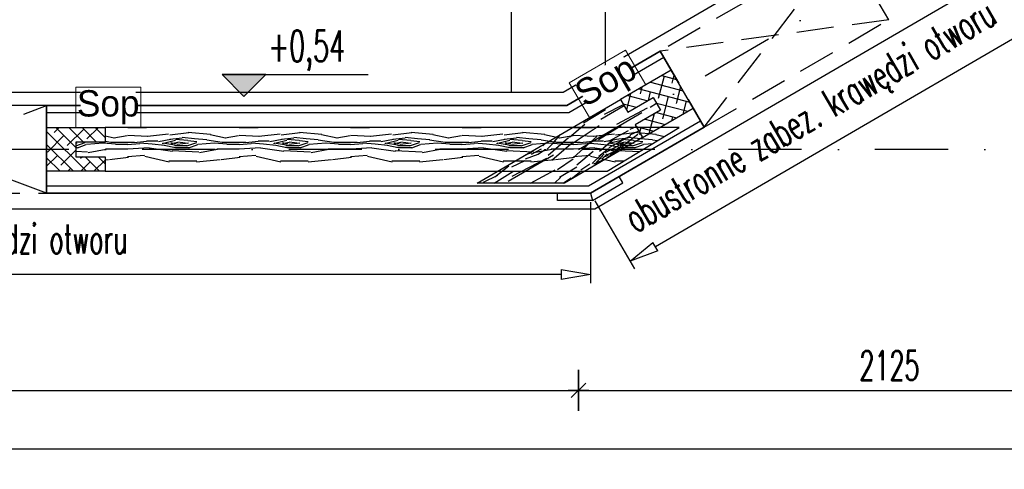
# Model space of a CAD drawing. Header units: centimetres. Extents: x 152786 to 159501, y -6718 to 1403.
# Tile 29 of 89: x 153851 to 154188, y -4642 to -4488. Entities that reach past the tile are written whole.
import ezdxf

# ---------------------------------------------------------------- set-up
doc = ezdxf.new("R2010")
doc.units = ezdxf.units.CM
doc.header["$LTSCALE"] = 0.1
doc.linetypes.add('DASHDOT', pattern=[1, 0.5, -0.25, 0, -0.25])
doc.linetypes.add('DASHEDX2', pattern=[38.1, 25.4, -12.7])
doc.layers.get('0').update_dxf_attribs({"color": 45})
doc.layers.add('A_opisy więźby', color=51, linetype='Continuous', lineweight=13)
for name, color, linetype in [('A_wymiary_zewn', 4, 'Continuous'), ('hatch_R&F', 4, 'Continuous'), ('opisy_prętów_R&F', 2, 'Continuous'), ('osie_R&F', 6, 'DASHDOT'), ('otwory_R&F', 8, 'DASHEDX2'), ('ozn_graficzne_R&F', 5, 'Continuous'), ('widoki_R&F', 4, 'Continuous'), ('wymiary_R&F', 3, 'Continuous'), ('ściany_murowane_R&F', 13, 'Continuous')]:
    doc.layers.add(name, color=color, linetype=linetype)
doc.styles.add('arial', font='arial.ttf')
doc.styles.add('simplex 0.6', font='simplex.shx', dxfattribs={"width": 0.6})
doc.styles.add('TECH', font='FL Pismo Techniczne.ttf')
doc.dimstyles.new('1_100 ławy', dxfattribs={"dimtxt": 30, "dimasz": 18, "dimexe": 3, "dimexo": 3, "dimgap": -7, "dimtad": 1, "dimdec": 1, "dimrnd": 0.5, "dimzin": 9, "dimdsep": 46, "dimtxsty": 'arial', "dimblk": 'CLOSEDBLANK', "dimcen": 0.09, "dimadec": 0, "dimazin": 0, "dimtfac": 1, "dimtdec": 1, "dimtofl": 0, "dimtmove": 0, "dimatfit": 3, "dimldrblk": 'CLOSEDBLANK', "dimfxl": 1, "dimtvp": 1, "dimtolj": 1, "dimtzin": 0, "dimarcsym": 0})
doc.dimstyles.new('1_50 [mm] żelbet', dxfattribs={"dimtxt": 10, "dimasz": 0.5, "dimexe": 0.18, "dimexo": 0.0625, "dimgap": 3.5, "dimtad": 1, "dimlfac": 10, "dimrnd": 5, "dimdsep": 46, "dimtxsty": 'simplex 0.6', "dimblk1": 'KR', "dimblk2": 'KR', "dimsah": 1, "dimcen": 0.09, "dimse1": 1, "dimse2": 1, "dimclrd": 8, "dimadec": 0, "dimazin": 0, "dimtfac": 1, "dimtofl": 0, "dimtmove": 0, "dimatfit": 3, "dimfxl": 1, "dimtvp": 1, "dimtfill": 1, "dimtfillclr": 256, "dimtolj": 1, "dimtzin": 0, "dimarcsym": 0})

# ---------------------------------------------------------------- blocks, each defined once
blk = doc.blocks.new('znacznik_wys')
at = {"layer": 'widoki_R&F'}
h = blk.add_hatch(color=7, dxfattribs=at)
h.dxf.hatch_style = 1
h.paths.add_polyline_path([(153384.94, -4192.93), (153392.44, -4185.43), (153399.94, -4192.93)])
at = {"layer": 'widoki_R&F', "color": 7}
blk.add_lwpolyline([(153384.94, -4192.93), (153392.44, -4185.43), (153399.94, -4192.93)], close=True, dxfattribs=at)
blk.add_lwpolyline([(153384.94, -4192.93), (153434.94, -4192.93)], dxfattribs=at)
blk = doc.blocks.new('KR')
for p, q in [((0, -14), (0, 14)), ((-7, 0), (7, 0)), ((-4.95, -4.95), (4.95, 4.95))]:
    blk.add_line(p, q)
blk = doc.blocks.new('*D385')
at = {"layer": 'Defpoints', "color": 0, "transparency": 16777216}
for p in [(153128.51, -4532.71), (154042.38, -4532.71), (154042.38, -4615.12)]:
    blk.add_point(p, dxfattribs=at)
at = {"layer": 'wymiary_R&F', "color": 8, "lineweight": -2, "transparency": 16777216}
blk.add_line((153129.01, -4615.12), (154041.88, -4615.12), dxfattribs=at)
at = {"layer": 'wymiary_R&F', "color": 8, "linetype": 'ByBlock', "lineweight": -2, "transparency": 16777216, "xscale": 0.5, "yscale": 0.5, "zscale": 0.5, "rotation": 180}
blk.add_blockref('KR', (153128.51, -4615.12), dxfattribs=at)
at = {"layer": 'wymiary_R&F', "color": 8, "linetype": 'ByBlock', "lineweight": -2, "transparency": 16777216, "xscale": 0.5, "yscale": 0.5, "zscale": 0.5}
blk.add_blockref('KR', (154042.38, -4615.12), dxfattribs=at)
at = {"layer": 'wymiary_R&F', "color": 0, "transparency": 16777216, "insert": (153585.45, -4606.62), "char_height": 10, "attachment_point": 5, "style": 'simplex 0.6', "bg_fill": 3, "box_fill_scale": 1.1, "bg_fill_color": 256, "bg_fill_true_color": 13158600, "bg_fill_transparency": 0}
blk.add_mtext('\\A1;9140', dxfattribs=at)
blk = doc.blocks.new('*D386')
at = {"layer": 'Defpoints', "color": 0, "transparency": 16777216}
for p in [(154042.38, -4532.71), (154254.91, -4532.71), (154254.91, -4615.12)]:
    blk.add_point(p, dxfattribs=at)
at = {"layer": 'wymiary_R&F', "color": 8, "lineweight": -2, "transparency": 16777216}
blk.add_line((154042.88, -4615.12), (154254.41, -4615.12), dxfattribs=at)
at = {"layer": 'wymiary_R&F', "color": 8, "linetype": 'ByBlock', "lineweight": -2, "transparency": 16777216, "xscale": 0.5, "yscale": 0.5, "zscale": 0.5, "rotation": 180}
blk.add_blockref('KR', (154042.38, -4615.12), dxfattribs=at)
at = {"layer": 'wymiary_R&F', "color": 8, "linetype": 'ByBlock', "lineweight": -2, "transparency": 16777216, "xscale": 0.5, "yscale": 0.5, "zscale": 0.5}
blk.add_blockref('KR', (154254.91, -4615.12), dxfattribs=at)
at = {"layer": 'wymiary_R&F', "color": 0, "transparency": 16777216, "insert": (154148.65, -4606.62), "char_height": 10, "attachment_point": 5, "style": 'simplex 0.6', "bg_fill": 3, "box_fill_scale": 1.1, "bg_fill_color": 256, "bg_fill_true_color": 13158600, "bg_fill_transparency": 0}
blk.add_mtext('\\A1;2125', dxfattribs=at)
blk = doc.blocks.new('*D387')
at = {"layer": 'Defpoints', "color": 0, "transparency": 16777216}
for p in [(153128.51, -4532.71), (154254.91, -4532.71), (154254.91, -4635.12)]:
    blk.add_point(p, dxfattribs=at)
at = {"layer": 'wymiary_R&F', "color": 8, "lineweight": -2, "transparency": 16777216}
blk.add_line((153129.01, -4635.12), (154254.41, -4635.12), dxfattribs=at)
at = {"layer": 'wymiary_R&F', "color": 8, "linetype": 'ByBlock', "lineweight": -2, "transparency": 16777216, "xscale": 0.5, "yscale": 0.5, "zscale": 0.5, "rotation": 180}
blk.add_blockref('KR', (153128.51, -4635.12), dxfattribs=at)
at = {"layer": 'wymiary_R&F', "color": 8, "linetype": 'ByBlock', "lineweight": -2, "transparency": 16777216, "xscale": 0.5, "yscale": 0.5, "zscale": 0.5}
blk.add_blockref('KR', (154254.91, -4635.12), dxfattribs=at)
at = {"layer": 'wymiary_R&F', "color": 0, "transparency": 16777216, "insert": (153691.71, -4626.62), "char_height": 10, "attachment_point": 5, "style": 'simplex 0.6', "bg_fill": 3, "box_fill_scale": 1.1, "bg_fill_color": 256, "bg_fill_true_color": 13158600, "bg_fill_transparency": 0}
blk.add_mtext('\\A1;11265', dxfattribs=at)
blk = doc.blocks.new('osie_konstr_nadziemne')
at = {"layer": 'osie_R&F', "ltscale": 500}
for points in [[(158042.38, -4532.71), (158256.51, -4408.08)], [(158369.1, -4532.71), (157012.51, -4532.71)]]:
    blk.add_lwpolyline(points, dxfattribs=at)
blk = doc.blocks.new('_ClosedBlank')
at = {"color": 0, "linetype": 'ByBlock', "lineweight": -2}
for p, q in [((-1, 0.167), (0, 0)), ((-1, 0.167), (-1, -0.167)), ((0, 0), (-1, -0.167))]:
    blk.add_line(p, q, dxfattribs=at)
blk = doc.blocks.new('*D442')
at = {"layer": 'Defpoints', "color": 0, "transparency": 16777216}
for p in [(153113.53, -4547.7), (154046.45, -4547.7), (153113.53, -4575.5)]:
    blk.add_point(p, dxfattribs=at)
at = {"layer": 'wymiary_R&F', "color": 0, "lineweight": -2, "transparency": 16777216}
for p, q in [((153113.53, -4550.7), (153113.53, -4578.5)), ((154046.45, -4550.7), (154046.45, -4578.5)), ((153656.67, -4562.25), (153618.03, -4562.25)), ((153618.03, -4562.25), (153618.03, -4588.75)), ((153656.67, -4588.75), (153656.67, -4562.25)), ((153123.53, -4575.5), (153618.03, -4575.5)), ((154036.45, -4575.5), (153656.67, -4575.5)), ((153618.03, -4588.75), (153656.67, -4588.75))]:
    blk.add_line(p, q, dxfattribs=at)
at = {"layer": 'wymiary_R&F', "color": 0, "linetype": 'ByBlock', "lineweight": -2, "transparency": 16777216, "xscale": 10, "yscale": 10, "zscale": 10, "rotation": 180}
blk.add_blockref('_ClosedBlank', (153113.53, -4575.5), dxfattribs=at)
at = {"layer": 'wymiary_R&F', "color": 0, "linetype": 'ByBlock', "lineweight": -2, "transparency": 16777216, "xscale": 10, "yscale": 10, "zscale": 10}
blk.add_blockref('_ClosedBlank', (154046.45, -4575.5), dxfattribs=at)
at = {"layer": 'wymiary_R&F', "transparency": 16777216, "insert": (153637.35, -4575.5), "char_height": 12.5, "attachment_point": 5, "style": 'simplex 0.6', "bg_fill": 3, "box_fill_scale": 1.1, "bg_fill_color": 256, "bg_fill_true_color": 13158600, "bg_fill_transparency": 0}
blk.add_mtext('\\A1;{\\C2;Sc-1}', dxfattribs=at)
blk = doc.blocks.new('*D445')
at = {"layer": 'Defpoints', "color": 0, "transparency": 16777216}
for p in [(154292.69, -4435.55), (154292.69, -4435.55), (154046.45, -4547.7)]:
    blk.add_point(p, dxfattribs=at)
at = {"layer": 'wymiary_R&F', "color": 0, "lineweight": -2, "transparency": 16777216}
for p, q in [((154068.65, -4565.95), (154292.69, -4435.55)), ((154294.2, -4438.14), (154294.2, -4438.14)), ((154047.96, -4550.29), (154061.51, -4573.57))]:
    blk.add_line(p, q, dxfattribs=at)
at = {"layer": 'wymiary_R&F', "color": 0, "linetype": 'ByBlock', "lineweight": -2, "transparency": 16777216, "xscale": 10, "yscale": 10, "zscale": 10, "rotation": 210.2009431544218}
blk.add_blockref('_ClosedBlank', (154060, -4570.98), dxfattribs=at)
blk = doc.blocks.new('_None')

msp = doc.modelspace()

# ---------------------------------------------------------------- hatches: boundary and pattern name
at = {"layer": 'hatch_R&F'}
h = msp.add_hatch(dxfattribs=at)
h.set_pattern_fill('ANSI38', color=256, angle=120.200753)
h.set_pattern_definition([(165.200753, (21934.9105, -74801.7914), (-0.810999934, -3.06967492), []), (255.200753, (21934.9105, -74801.7914), (1.44767505, -6.95034977), [7.9375, -4.7625])])
h.paths.add_polyline_path([(154074.0307, -4505.6161), (154056.7453, -4515.6767), (154059.2605, -4519.9981), (154067.9032, -4514.9678), (154070.4183, -4519.2891), (154061.7756, -4524.3194), (154064.2908, -4528.6408), (154081.5762, -4518.5801), (154079.061, -4514.2588), (154076.5459, -4509.9375)])
h = msp.add_hatch(dxfattribs=at)
h.set_pattern_fill('WOOD8', color=256, scale=1.5, angle=33.864173)
h.set_pattern_definition([(23.5593727, (4125.6852, 4654.562), (211.0507299, 95.74529371), [4.259694, -421.711222]), (33.864173, (4129.59, 4656.265), (10.406439, 52.86706), [4.191, -33.909]), (52.299073, (4133.07, 4658.6), (42.0432374, 74.097329), [3.6144705, -116.868283]), (206.7391727, (4135.2803, 4661.4597), (242.68753338, 116.97548408), [3.071736, -304.1002935]), (208.6697727, (4132.537, 4660.0776), (337.59772609, 180.666517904), [4.208298, -416.619957]), (227.900373, (4128.845, 4658.059), (-73.67999756, -95.32762974), [4.712703, -152.377597]), (43.3264727, (4128.216, 4656.2604), (136.95350214, 137.788259), [2.3175465, -229.4357235]), (27.5239727, (4129.902, 4657.8505), (-274.32432173, -138.20566867), [3.450108, -341.560061]), (219.5747727, (4132.9616, 4659.445), (-263.50039002, -222.70957098), [3.8290125, -379.071264]), (202.5542727, (4130.01, 4657.0055), (147.7772827, 53.28458276), [1.942719, -192.329905]), (28.6697727, (4123.05, 4652.335), (-337.59772609, -180.666517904), [4.208298, -416.619957]), (22.5542727, (4126.7425, 4654.354), (-147.7772827, -53.28458276), [3.885438, -190.387186]), (33.864173, (4130.33, 4655.844), (10.406439, 52.86706), [4.572, -33.528]), (54.4201727, (4134.127, 4658.3917), (115.72327161, 169.42496218), [3.255264, -322.271288]), (37.6782727, (4136.0212, 4661.0393), (421.684033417, 328.861272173), [5.727687, -567.04089]), (28.6697727, (4140.5544, 4664.5402), (-337.59772609, -180.666517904), [4.208298, -416.619957]), (33.864173, (4144.247, 4666.56), (10.406439, 52.86706), [4.191, -33.909]), (39.0585727, (4116.09, 4647.664), (295.137309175, 243.939714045), [4.208298, -416.619957]), (28.6697727, (4119.3578, 4650.316), (-337.59772609, -180.666517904), [4.208298, -416.619957]), (33.864173, (4115.665, 4648.297), (10.406439, 52.86706), [2.286, -35.814]), (39.0585727, (4117.5637, 4649.5707), (295.137309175, 243.939714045), [4.208298, -416.619957]), (33.864173, (4120.83, 4652.222), (10.406439, 52.86706), [3.81, -34.29]), (44.1689727, (4123.995, 4654.3454), (-168.59032678, -159.01846929), [4.259694, -421.711222]), (39.0585727, (4127.0505, 4657.3135), (295.137309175, 243.939714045), [4.208298, -416.619957]), (28.6697727, (4130.3183, 4659.9652), (-337.59772609, -180.666517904), [4.208298, -416.619957]), (28.6697727, (4134.0106, 4661.9842), (-337.59772609, -180.666517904), [4.208298, -416.619957]), (25.7340727, (4137.703, 4664.003), (-211.0507869, -95.74512751), [5.3881395, -264.019513]), (33.864173, (4142.557, 4666.343), (10.406439, 52.86706), [5.715, -32.385]), (21.3353727, (4154.0294, 4646.5114), (179.41405966, 74.51482042), [3.5126295, -347.751997]), (28.1535727, (4157.3013, 4647.7894), (-305.96106685, -159.43598753), [3.8290125, -379.071264]), (41.9942727, (4154.0294, 4646.5114), (168.59019458, 159.01858502), [2.6940885, -266.713602]), (43.3264727, (4156.032, 4648.314), (136.95350214, 137.788259), [4.6350555, -227.118177]), (33.864173, (4127.767, 4630.264), (10.406439, 52.86706), [4.572, -33.528]), (24.4018727, (4131.563, 4632.8116), (-179.41404427, -74.51487628), [2.3175465, -229.4357235]), (235.6655727, (4133.674, 4633.769), (73.679949, 95.3276827), [2.0517615, -203.123025]), (226.8587727, (4132.5164, 4632.0748), (242.270202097, 254.34623089), [5.083188, -503.234211]), (26.7391727, (4157.5095, 4648.8467), (-242.68753338, -116.97548408), [3.071736, -304.1002935]), (40.9891727, (4157.5095, 4648.8467), (200.22698595, 180.2488747), [3.071736, -304.1002935]), (33.864173, (4128.19, 4629.63), (10.406439, 52.86706), [3.048, -35.052]), (227.900373, (4130.722, 4631.33), (-73.67999756, -95.32762974), [3.1418025, -153.948536]), (30.4976727, (4134.5145, 4635.251), (-527.418516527, -308.047852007), [6.488202, -642.331443]), (31.5735727, (4140.1051, 4638.5438), (-780.512215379, -477.890831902), [9.53262, -943.729075]), (37.0439727, (4148.2266, 4643.535), (516.594639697, 392.551749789), [6.8685915, -679.98895]), (43.3264727, (4153.709, 4647.673), (136.95350214, 137.788259), [6.952602, -224.800668]), (44.1689727, (4129.6775, 4627.4166), (-168.59032678, -159.01846929), [4.259694, -421.711222]), (49.8095727, (4132.733, 4630.3847), (-105.31669456, -116.55799022), [5.5474365, -271.824755]), (33.864173, (4136.313, 4634.622), (10.406439, 52.86706), [4.953, -33.147]), (25.7340727, (4140.4256, 4637.3824), (-211.0507869, -95.74512751), [5.3881395, -264.019513]), (37.4404727, (4145.2794, 4639.7219), (453.321152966, 350.091122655), [6.1078875, -604.681557]), (25.1179727, (4150.129, 4643.435), (242.687626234, 116.975275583), [5.0112555, -496.115988]), (19.827973, (4154.666, 4645.562), (-116.1405347, -32.0542544), [4.712703, -152.377597]), (33.864173, (4159.1, 4647.16), (10.406439, 52.86706), [2.667, -35.433]), (208.6697727, (4134.5145, 4635.251), (337.59772609, 180.666517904), [8.416557, -412.411697]), (29.1005727, (4126.2806, 4632.4785), (-369.23440719, -201.89695067), [9.1756995, -449.60907]), (33.864173, (4134.298, 4636.94), (10.406439, 52.86706), [8.763, -29.337]), (37.9497727, (4141.5745, 4641.824), (390.047522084, 307.630663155), [10.695165, -524.0637855]), (33.864173, (4150.01, 4648.4), (10.406439, 52.86706), [9.525, -28.575]), (40.9891727, (4130.739, 4625.835), (200.22698595, 180.2488747), [9.2151705, -297.956859]), (40.2043727, (4137.695, 4631.879), (231.86363405, 201.47926828), [6.9002145, -338.109954]), (31.3745727, (4142.965, 4636.3334), (-717.23916552, -435.429497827), [8.771268, -868.356607]), (27.3443727, (4150.4537, 4640.9), (-886.246405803, -457.0778264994), [13.4217915, -1328.758531]), (36.8769727, (4116.9393, 4646.3987), (548.231096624, 413.78246365), [7.24902, -717.6529335]), (25.7340727, (4122.738, 4650.749), (-211.0507869, -95.74512751), [8.0822295, -261.325462]), (31.4782727, (4130.0186, 4654.2581), (-748.875202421, -456.660941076), [9.1519245, -906.04147]), (44.4838727, (4137.8237, 4659.037), (-305.54340342, -296.807132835), [6.2022225, -614.020819]), (33.864173, (4142.25, 4663.383), (10.406439, 52.86706), [7.62, -30.48]), (30.6843727, (4114.3917, 4650.195), (-559.05487969, -329.2788173), [6.8685915, -679.98895]), (39.8731727, (4120.2986, 4653.7002), (-295.137193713, -243.939824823), [7.279005, -720.620466]), (40.5739727, (4125.885, 4658.3667), (-263.500598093, -222.709369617), [6.5216535, -645.645267]), (28.1535727, (4130.8386, 4662.6086), (-305.96106685, -159.43598753), [7.6580235, -375.242252]), (21.7693727, (4137.5906, 4666.222), (-327.191465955, -127.799049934), [5.4550815, -540.053898]), (43.3264727, (4142.6566, 4668.245), (136.95350214, 137.788259), [4.6350555, -227.118177]), (37.6782727, (4118.4254, 4644.184), (421.684033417, 328.861272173), [5.727687, -567.04089]), (21.0598727, (4122.9586, 4647.685), (-474.968765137, -181.083503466), [8.595741, -850.979426]), (33.864173, (4130.98, 4650.774), (10.406439, 52.86706), [9.525, -28.575]), (39.3044727, (4138.8894, 4656.0814), (-326.774087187, -265.169959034), [8.037195, -795.683181]), (40.5739727, (4145.1085, 4661.1725), (-263.500598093, -222.709369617), [6.5216535, -645.645267]), (33.864173, (4112.906, 4652.41), (10.406439, 52.86706), [6.477, -31.623]), (41.9942727, (4118.284, 4656.019), (168.59019458, 159.01858502), [10.776318, -258.6313725]), (31.4782727, (4126.2929, 4663.2288), (-748.875202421, -456.660941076), [9.1519245, -906.04147]), (28.3366727, (4134.098, 4668.0077), (706.832107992, 382.563513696), [11.8661685, -1174.7515875]), (40.7069727, (4132.2251, 4623.6202), (-495.363934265, -424.189012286), [9.593352, -949.74015]), (33.864173, (4139.497, 4629.877), (10.406439, 52.86706), [10.668, -27.432]), (30.21197267, (4148.3557, 4635.8214), (-1023.1996202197, -594.866538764), [17.943423, -1776.400727]), (33.864173, (4124.795, 4634.693), (10.406439, 52.86706), [9.144, -28.956]), (38.6277727, (4132.3873, 4639.7884), (326.774146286, 265.169914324), [9.1756995, -449.60907]), (32.0165727, (4139.5555, 4645.5164), (-970.332694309, -605.27274543), [11.8171335, -1169.897228]), (31.1378727, (4149.5752, 4651.7814), (-653.965227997, -392.9695862), [8.0100675, -792.99656]), (28.6697727, (4121.3977, 4639.755), (-337.59772609, -180.666517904), [8.416557, -412.411697]), (33.864173, (4128.782, 4643.793), (10.406439, 52.86706), [12.192, -25.908]), (35.7733727, (4138.9061, 4650.5866), (896.234885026, 647.316491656), [11.436363, -1132.1984595]), (37.4404727, (4148.1848, 4657.272), (453.321152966, 350.091122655), [6.1078875, -604.681557])])
h.paths.add_polyline_path([(154007.7389, -4544.2003), (154037.5579, -4544.2003), (154064.2908, -4528.6408), (154061.7756, -4524.3194), (154070.4183, -4519.2891), (154067.9032, -4514.9678), (154059.2605, -4519.9981), (154056.7453, -4515.6767)])
h = msp.add_hatch(dxfattribs=at)
h.set_pattern_fill('ANSI38', color=256, angle=90)
h.set_pattern_definition([(135, (4221.719, 1190.1657), (-2.24506403, -2.24506403), []), (225, (4221.719, 1190.1657), (-2.24506403, -6.73519209), [7.9375, -4.7625])])
h.paths.add_polyline_path([(153860.5341, -4525.2003), (153880.5341, -4525.2003), (153880.5341, -4530.2003), (153870.5341, -4530.2003), (153870.5341, -4535.2003), (153880.5341, -4535.2003), (153880.5341, -4540.2003), (153860.5341, -4540.2003), (153860.5341, -4535.2003), (153860.5341, -4530.2003)])
h = msp.add_hatch(dxfattribs=at)
h.set_pattern_fill('WOOD8', color=256, scale=1.5)
h.set_pattern_definition([(349.6952, (4700.2403, 1679.5027), (228.600036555, -38.09980505), [4.259694, -421.711222]), (0, (4704.43, 1678.74), (38.1, 38.1), [4.191, -33.909]), (18.4349, (4708.622, 1678.741), (76.2000172, 38.0999391), [3.6144705, -116.868283]), (172.875, (4712.0513, 1679.8837), (266.70001447, -38.09993454), [3.071736, -304.1002935]), (174.8056, (4709.0033, 1680.2647), (381.000025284, -38.09981744), [4.208298, -416.619957]), (194.0362, (4704.812, 1680.646), (-114.30002066, -38.09992533), [4.712703, -152.377597]), (9.4623, (4703.288, 1679.503), (190.50002997, 38.0999298), [2.3175465, -229.4357235]), (353.6598, (4705.5743, 1679.8837), (-304.79997661, 38.10006039), [3.450108, -341.560061]), (185.7106, (4709.0033, 1679.5027), (-342.89997768, -38.10005066), [3.8290125, -379.071264]), (168.6901, (4705.193, 1679.122), (152.40002937, -38.0999093), [1.942719, -192.329905]), (354.8056, (4696.8113, 1679.1217), (-381.000025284, 38.09981744), [4.208298, -416.619957]), (348.6901, (4701.002, 1678.741), (-152.40002937, 38.0999093), [3.885438, -190.387186]), (0, (4704.812, 1677.98), (38.1, 38.1), [4.572, -33.528]), (20.556, (4709.3843, 1677.9787), (190.50007021, 76.1998468), [3.255264, -322.271288]), (3.8141, (4712.4323, 1679.1217), (533.39997427, 38.100233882), [5.727687, -567.04089]), (354.8056, (4718.1473, 1679.5027), (-381.000025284, 38.09981744), [4.208298, -416.619957]), (0, (4722.34, 1679.12), (38.1, 38.1), [4.191, -33.909]), (5.1944, (4688.4293, 1679.1217), (381.000025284, 38.09981744), [4.208298, -416.619957]), (354.8056, (4692.6203, 1679.5027), (-381.000025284, 38.09981744), [4.208298, -416.619957]), (0, (4688.43, 1679.884), (38.1, 38.1), [2.286, -35.814]), (5.1944, (4690.7153, 1679.8837), (381.000025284, 38.09981744), [4.208298, -416.619957]), (0, (4694.906, 1680.265), (38.1, 38.1), [3.81, -34.29]), (10.3048, (4698.7163, 1680.2647), (-228.600036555, -38.09980505), [4.259694, -421.711222]), (5.1944, (4702.9073, 1681.0267), (381.000025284, 38.09981744), [4.208298, -416.619957]), (354.8056, (4707.0983, 1681.4077), (-381.000025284, 38.09981744), [4.208298, -416.619957]), (354.8056, (4711.2893, 1681.0267), (-381.000025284, 38.09981744), [4.208298, -416.619957]), (351.8699, (4715.48, 1680.646), (-228.59999127, 38.09997482), [5.3881395, -264.019513]), (0, (4720.814, 1679.884), (38.1, 38.1), [5.715, -32.385]), (347.4712, (4719.2903, 1657.0237), (190.50001162, -38.09998475), [3.5126295, -347.751997]), (354.2894, (4722.7193, 1656.2617), (-342.89997768, 38.10005066), [3.8290125, -379.071264]), (8.1301, (4719.29, 1657.024), (228.59999127, 38.09997482), [2.6940885, -266.713602]), (9.4623, (4721.957, 1657.405), (190.50002997, 38.0999298), [4.6350555, -227.118177]), (0, (4688.43, 1658.167), (38.1, 38.1), [4.572, -33.528]), (350.5377, (4693.001, 1658.167), (-190.50002997, 38.0999298), [2.3175465, -229.4357235]), (201.8014, (4695.287, 1657.786), (114.30000984, 38.09999637), [2.0517615, -203.123025]), (192.9946, (4693.3823, 1657.0237), (342.900029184, 76.199908), [5.083188, -503.234211]), (352.875, (4723.4813, 1657.0237), (-266.70001447, 38.09993454), [3.071736, -304.1002935]), (7.125, (4723.4813, 1657.0237), (266.70001447, 38.09993454), [3.071736, -304.1002935]), (0, (4688.43, 1657.405), (38.1, 38.1), [3.048, -35.052]), (194.0362, (4691.477, 1657.405), (-114.30002066, -38.09992533), [3.1418025, -153.948536]), (356.6335, (4696.8113, 1658.5477), (-609.59997445, 38.10041802), [6.488202, -642.331443]), (357.7094, (4703.2883, 1658.1667), (-914.400004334, 38.09983787), [9.53262, -943.729075]), (3.1798, (4712.8133, 1657.7857), (647.700018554, 38.09965868), [6.8685915, -679.98895]), (9.4623, (4719.671, 1658.167), (190.50002997, 38.0999298), [6.952602, -224.800668]), (10.3048, (4688.4293, 1654.7377), (-228.600036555, -38.09980505), [4.259694, -421.711222]), (15.9454, (4692.62, 1655.4997), (-152.40000495, -38.09999644), [5.5474365, -271.824755]), (0, (4697.954, 1657.024), (38.1, 38.1), [4.953, -33.147]), (351.8699, (4702.907, 1657.024), (-228.59999127, 38.09997482), [5.3881395, -264.019513]), (3.5763, (4708.2413, 1656.2617), (571.50002525, 38.09964605), [6.1078875, -604.681557]), (351.2538, (4714.3373, 1656.6427), (266.6999754, -38.100159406), [5.0112555, -496.115988]), (345.9638, (4719.29, 1655.881), (-114.30002066, 38.09992533), [4.712703, -152.377597]), (0, (4723.862, 1654.738), (38.1, 38.1), [2.667, -35.433]), (174.8056, (4696.8113, 1658.5477), (381.000025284, -38.09981744), [8.416557, -412.411697]), (355.2364, (4688.4293, 1660.8337), (-419.10003665, 38.099677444), [9.1756995, -449.60907]), (0, (4697.573, 1660.07), (38.1, 38.1), [8.763, -29.337]), (4.0856, (4706.3363, 1660.0717), (495.300005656, 38.09985294), [10.695165, -524.0637855]), (0, (4717.004, 1660.834), (38.1, 38.1), [9.525, -28.575]), (7.125, (4688.4293, 1652.8327), (266.70001447, 38.09993454), [9.2151705, -297.956859]), (6.3402, (4697.5733, 1653.9757), (304.79997661, 38.10006039), [6.9002145, -338.109954]), (357.5104, (4704.4313, 1654.7377), (-838.199979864, 38.100680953), [8.771268, -868.356607]), (353.4802, (4713.1943, 1654.3567), (-990.599992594, 114.299982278), [13.4217915, -1328.758531]), (3.0128, (4688.4293, 1677.5977), (685.800000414, 38.100156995), [7.24902, -717.6529335]), (351.8699, (4695.668, 1677.979), (-228.59999127, 38.09997482), [8.0822295, -261.325462]), (357.6141, (4703.6693, 1676.8357), (-876.300019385, 38.099342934), [9.1519245, -906.04147]), (10.6197, (4712.8133, 1676.4547), (-419.099938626, -76.200307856), [6.2022225, -614.020819]), (0, (4718.91, 1677.598), (38.1, 38.1), [7.62, -30.48]), (356.8202, (4688.4293, 1682.1697), (-647.700018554, 38.09965868), [6.8685915, -679.98895]), (6.009, (4695.2873, 1681.7887), (-380.999991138, -38.09997376), [7.279005, -720.620466]), (6.7098, (4702.5263, 1682.5507), (-342.900038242, -38.099767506), [6.5216535, -645.645267]), (354.2894, (4709.0033, 1683.3127), (-342.89997768, 38.10005066), [7.6580235, -375.242252]), (347.9052, (4716.6233, 1682.5507), (-342.899946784, 76.200256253), [5.4550815, -540.053898]), (9.4623, (4721.957, 1681.408), (190.50002997, 38.0999298), [4.6350555, -227.118177]), (3.8141, (4688.4293, 1674.9307), (533.39997427, 38.100233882), [5.727687, -567.04089]), (347.1957, (4694.1443, 1675.3117), (-495.299917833, 114.300282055), [8.595741, -850.979426]), (0, (4702.526, 1673.407), (38.1, 38.1), [9.525, -28.575]), (5.4403, (4712.0513, 1673.4067), (-419.100012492, -38.099747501), [8.037195, -795.683181]), (6.7098, (4720.0523, 1674.1687), (-342.900038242, -38.099767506), [6.5216535, -645.645267]), (0, (4688.43, 1684.837), (38.1, 38.1), [6.477, -31.623]), (8.1301, (4694.906, 1684.837), (228.59999127, 38.09997482), [10.776318, -258.6313725]), (357.6141, (4705.5743, 1686.3607), (-876.300019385, 38.099342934), [9.1519245, -906.04147]), (354.4725, (4714.7183, 1685.9797), (800.100066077, -76.199443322), [11.8661685, -1174.7515875]), (6.8428, (4688.4293, 1650.1657), (-647.699976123, -76.200304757), [9.593352, -949.74015]), (0, (4697.954, 1651.31), (38.1, 38.1), [10.668, -27.432]), (356.3478, (4708.62226, 1651.3087), (-1181.100036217, 76.1995157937), [17.943423, -1776.400727]), (0, (4688.43, 1663.5), (38.1, 38.1), [9.144, -28.956]), (4.7636, (4697.5733, 1663.5007), (419.10003665, 38.099677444), [9.1756995, -449.60907]), (358.1524, (4706.7173, 1664.2627), (-1143.00001771, 38.099783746), [11.8171335, -1169.897228]), (357.2737, (4718.5283, 1663.8817), (-762.000010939, 38.099848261), [8.0100675, -792.99656]), (354.8056, (4688.4293, 1669.5967), (-381.000025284, 38.09981744), [8.416557, -412.411697]), (0, (4696.81, 1668.835), (38.1, 38.1), [12.192, -25.908]), (1.9092, (4709.0033, 1668.8347), (1104.899963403, 38.100923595), [11.436363, -1132.1984595]), (3.5763, (4720.4333, 1669.2157), (571.50002525, 38.09964605), [6.1078875, -604.681557])])
h.paths.add_polyline_path([(153880.5341, -4535.2003), (153880.5341, -4540.2003), (154052.1217, -4540.2003), (154076.7567, -4525.2003), (153880.5341, -4525.2003), (153880.5341, -4530.2003), (153870.5341, -4530.2003), (153870.5341, -4535.2003)])

# ---------------------------------------------------------------- linework, layer by layer
at = {"layer": 'A_opisy więźby'}
for points in [[(154058.4599, -4498.743), (154065.388, -4510.6464), (154046.1529, -4521.8419), (154039.2247, -4509.9385)], [(153892.7901, -4511.4275), (153892.7901, -4525.2003), (153870.5341, -4525.2003), (153870.5341, -4511.4275)]]:
    msp.add_lwpolyline(points, close=True, dxfattribs=at)
at = {"layer": 'otwory_R&F', "ltscale": 5}
for p, q in [((154085.3546, -4525.0681), (154133.3493, -4462.4124)), ((154148.4485, -4488.3507), (154070.2554, -4499.1298)), ((153860.536, -4547.7134), (153781.5341, -4517.7003)), ((153781.536, -4547.7134), (153860.5341, -4517.7003))]:
    msp.add_line(p, q, dxfattribs=at)
for points in [[(154085.3546, -4525.0681), (154148.4485, -4488.3507), (154133.3493, -4462.4124), (154070.2554, -4499.1298)], [(153781.536, -4547.7134), (153860.536, -4547.7134), (153860.5341, -4517.7003), (153781.5341, -4517.7003)]]:
    msp.add_lwpolyline(points, close=True, dxfattribs=at)
at = {"layer": 'widoki_R&F', "ltscale": 15}
msp.add_lwpolyline([(154019.4303, -4513.2003), (154019.4303, -4096.2003), (154048.7664, -4096.2003), (154051.4303, -4097.9872), (154051.4303, -4504.8857), (154037.1447, -4513.2003)], close=True, dxfattribs=at)
at = {"layer": 'widoki_R&F'}
for points in [[(154084.0914, -4522.9013), (154085.3462, -4525.0636), (154046.4541, -4547.7003), (153860.5341, -4547.7003), (153860.5341, -4545.2003), (154045.7795, -4545.2003), (154084.0914, -4522.9013)], [(154047.1287, -4550.2003), (154057.4998, -4544.1639), (154056.2423, -4542.0032), (154046.4541, -4547.7003), (154047.1287, -4550.2003)], [(154047.1287, -4550.2003), (154035.1287, -4550.2003), (154035.1287, -4547.7003), (154046.4541, -4547.7003), (154047.1287, -4550.2003)]]:
    msp.add_lwpolyline(points, dxfattribs=at)
at = {"layer": 'ściany_murowane_R&F', "color": 6, "lineweight": -3, "ltscale": 0.5}
for points in [[(153108.0341, -4056.2003), (153747.0341, -4056.2003), (153747.0341, -4056.2003), (153747.0341, -4056.2003), (153747.0341, -4056.2003), (153747.0341, -4056.2003), (153747.0341, -3787.2003), (154031.0341, -3787.2003), (154031.0341, -4056.2003), (154031.0341, -4056.2003), (154031.0341, -4056.2003), (154031.0341, -4056.2003), (154031.0341, -4056.2003), (154060.939, -4056.2003), (154275.4303, -4200.0698), (154275.4303, -4420.7926), (154275.4303, -4420.7926), (154275.4303, -4420.7926), (154275.4303, -4420.7926), (154275.4303, -4420.7926), (154047.9378, -4553.2003), (153108.0341, -4553.2003)], [(154235.4303, -4397.792), (154037.1447, -4513.2003), (153148.0341, -4513.2003), (153148.0341, -4378.082), (153143.5341, -4378.082)]]:
    msp.add_lwpolyline(points, dxfattribs=at)
at = {"layer": 'ściany_murowane_R&F', "color": 4, "lineweight": -3, "ltscale": 0.5}
for points in [[(154070.258, -4499.1341), (154071.5156, -4501.2948), (154039.0338, -4520.2003), (153860.5341, -4520.2003), (153860.5341, -4517.7003), (154038.3592, -4517.7003), (154070.258, -4499.1341)], [(153860.5341, -4517.7003), (153860.5341, -4547.7003), (154046.4541, -4547.7003), (154085.3462, -4525.0636), (154070.258, -4499.1341), (154038.3592, -4517.7003), (153860.5341, -4517.7003)]]:
    msp.add_lwpolyline(points, dxfattribs=at)
at = {"layer": 'ściany_murowane_R&F', "lineweight": -3, "ltscale": 0.5}
for points in [[(154074.0307, -4505.6161), (154056.7453, -4515.6767), (154059.2605, -4519.9981), (154067.9032, -4514.9678), (154070.4183, -4519.2891), (154061.7756, -4524.3194), (154064.2908, -4528.6408), (154081.5762, -4518.5801), (154079.061, -4514.2588), (154079.061, -4514.2588), (154076.5459, -4509.9375), (154076.5459, -4509.9375), (154074.0307, -4505.6161)], [(153860.5341, -4525.2003), (153880.5341, -4525.2003), (153880.5341, -4530.2003), (153870.5341, -4530.2003), (153870.5341, -4535.2003), (153880.5341, -4535.2003), (153880.5341, -4540.2003), (153860.5341, -4540.2003), (153860.5341, -4535.2003), (153860.5341, -4535.2003), (153860.5341, -4530.2003), (153860.5341, -4530.2003), (153860.5341, -4525.2003)]]:
    msp.add_lwpolyline(points, dxfattribs=at)
at = {"layer": 'ściany_murowane_R&F', "color": 3, "lineweight": -3, "ltscale": 0.5}
for points in [[(154064.2908, -4528.6408), (154037.5579, -4544.2003), (154007.7389, -4544.2003), (154056.7453, -4515.6767), (154059.2605, -4519.9981), (154067.9032, -4514.9678), (154070.4183, -4519.2891), (154061.7756, -4524.3194)], [(153880.5341, -4540.2003), (154052.1217, -4540.2003), (154076.7567, -4525.2003), (153880.5341, -4525.2003), (153880.5341, -4530.2003), (153870.5341, -4530.2003), (153870.5341, -4535.2003), (153880.5341, -4535.2003)]]:
    msp.add_lwpolyline(points, close=True, dxfattribs=at)

# ---------------------------------------------------------------- block references
at = {"layer": 'A_wymiary_zewn', "xscale": -1, "rotation": 180}
msp.add_blockref('znacznik_wys', (535.5546, -8700.0507), dxfattribs=at)

# ---------------------------------------------------------------- texts
at = {"layer": 'opisy_prętów_R&F', "color": 3, "style": 'simplex 0.6', "width": 0.6}
msp.add_text('obustronne zabez. krawędzi otworu', height=10, rotation=30.200729, dxfattribs=at).set_placement((154061.834, -4561.4937))
msp.add_text('obustronne zabez. krawędzi otworu', height=10, dxfattribs=at).set_placement((153744.4673, -4568.3427))
at = {"layer": 'ozn_graficzne_R&F', "color": 3, "style": 'simplex 0.6', "width": 0.6}
msp.add_text('+0,54', height=10.6, dxfattribs=at).set_placement((153936.3708, -4502.6505))

# ---------------------------------------------------------------- next in the draw order: dimensions: what is measured, and where the dimension line sits
at = {"layer": 'wymiary_R&F'}
dim = msp.add_linear_dim(base=(154042.3847, -4615.1156), p1=(153128.5121, -4532.7134), p2=(154042.3847, -4532.7134), dimstyle='1_50 [mm] żelbet', override={"dimtxsty": 'simplex 0.6'}, dxfattribs=at)
dim.commit()
dim.dimension.update_dxf_attribs({"geometry": '*D385', "text_midpoint": (153585.4484, -4606.6156)})

# ---------------------------------------------------------------- next in the draw order: dimensions: what is measured, and where the dimension line sits
dim = msp.add_linear_dim(base=(154254.9084, -4615.1156), p1=(154042.3847, -4532.7134), p2=(154254.9084, -4532.7134), dimstyle='1_50 [mm] żelbet', override={"dimtxsty": 'simplex 0.6'}, dxfattribs=at)
dim.commit()
dim.dimension.update_dxf_attribs({"geometry": '*D386', "text_midpoint": (154148.6466, -4606.6156)})

# ---------------------------------------------------------------- next in the draw order: dimensions: what is measured, and where the dimension line sits
dim = msp.add_linear_dim(base=(154254.9084, -4635.1156), p1=(153128.5121, -4532.7134), p2=(154254.9084, -4532.7134), dimstyle='1_50 [mm] żelbet', override={"dimtxsty": 'simplex 0.6'}, dxfattribs=at)
dim.commit()
dim.dimension.update_dxf_attribs({"geometry": '*D387', "text_midpoint": (153691.7103, -4626.6156)})

# ---------------------------------------------------------------- next in the draw order: block references
at = {"layer": 'A_wymiary_zewn'}
msp.add_blockref('osie_konstr_nadziemne', (-4000, 0), dxfattribs=at)

# ---------------------------------------------------------------- next in the draw order: texts
at = {"layer": 'A_opisy więźby', "insert": (153881.596, -4518.3139), "char_height": 9, "width": 18.756, "attachment_point": 5, "style": 'TECH', "bg_fill": 3, "box_fill_scale": 1, "bg_fill_color": 1, "bg_fill_transparency": 0}
msp.add_mtext('Sop', dxfattribs=at)

# ---------------------------------------------------------------- next in the draw order: dimensions: what is measured, and where the dimension line sits
at = {"layer": 'wymiary_R&F'}
dim = msp.add_linear_dim(base=(153113.5341, -4575.4981), p1=(154046.4541, -4547.7003), p2=(153113.5341, -4547.7003), angle=180, text='{\\C2;Sc-1}', dimstyle='1_100 ławy', override={"dimtxt": 12.5, "dimasz": 10, "dimtad": 0, "dimtxsty": 'simplex 0.6', "dimblk1": 'ClosedBlank', "dimblk2": 'ClosedBlank', "dimclrt": 256, "dimtmove": 2, "dimtfill": 1, "dimtfillclr": 7, "dimtolj": 1}, dxfattribs=at)
dim.commit()
dim.dimension.update_dxf_attribs({"geometry": '*D442', "text_midpoint": (153637.3525, -4575.4981), "dimtype": 160})

# ---------------------------------------------------------------- next in the draw order: dimensions: what is measured, and where the dimension line sits
dim = msp.add_linear_dim(base=(154292.6864, -4435.5499), p1=(154046.4541, -4547.7003), p2=(154292.6864, -4435.5499), angle=210.200943, text=' ', dimstyle='1_100 ławy', override={"dimtxt": 12.5, "dimasz": 10, "dimtad": 0, "dimtxsty": 'simplex 0.6', "dimblk1": 'ClosedBlank', "dimblk2": 'None', "dimsah": 1, "dimclrt": 256, "dimtmove": 2, "dimldrblk": 'ClosedBlank', "dimtfill": 1, "dimtfillclr": 7}, dxfattribs=at)
dim.commit()
dim.dimension.update_dxf_attribs({"geometry": '*D445', "text_midpoint": (154322.2649, -4409.5859), "dimtype": 160})

# ---------------------------------------------------------------- next in the draw order: texts
at = {"layer": 'A_opisy więźby', "insert": (154052.2492, -4510.3257), "char_height": 9, "width": 18.756, "attachment_point": 5, "rotation": 30.200833, "style": 'TECH', "bg_fill": 3, "box_fill_scale": 1, "bg_fill_color": 1, "bg_fill_transparency": 0}
msp.add_mtext('Sop', dxfattribs=at)

doc.saveas('drawing.dxf')
